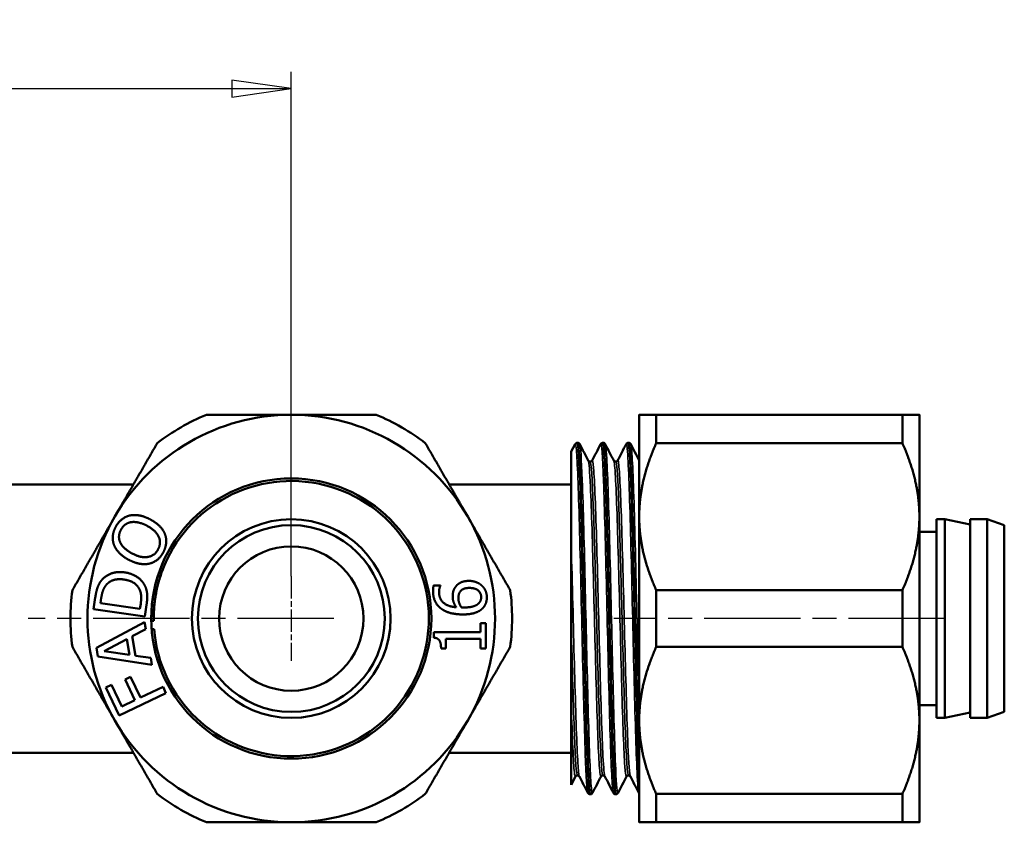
# Model space of a CAD drawing. Header units: millimetres. Extents: x -266 to 896, y -69 to 356.
# Tile 4 of 14: x 54 to 112, y 110 to 158. Entities that reach past the tile are written whole.
import ezdxf

# ---------------------------------------------------------------- set-up
doc = ezdxf.new("R2010")
doc.units = ezdxf.units.MM
doc.linetypes.add('CHAIN', pattern=[0.7087, 0.4724, -0.0591, 0.1181, -0.0591])
for name, color, linetype, lineweight in [('Видимые тонкие (ГОСТ)', 7, 'Continuous', 35), ('Видимый контур (ГОСТ)', 7, 'Continuous', 50), ('Маркер центра (ГОСТ)', 7, 'Continuous', 25), ('Осевая линия (ГОСТ)', 7, 'Continuous', 25), ('Размер (ГОСТ)', 7, 'Continuous', 25)]:
    doc.layers.add(name, color=color, linetype=linetype, lineweight=lineweight)
doc.styles.add('Обычный текст (ГОСТ)', font='GOST Common Italic.ttf')
doc.dimstyles.new('Обычный (ГОСТ)', dxfattribs={"dimtxt": 3.5, "dimasz": 3.5, "dimexe": 1, "dimexo": 0, "dimgap": 0.5, "dimtad": 1, "dimrnd": 1e-08, "dimtxsty": 'Обычный текст (ГОСТ)', "dimblk": 'Filled-1', "dimcen": 0.09, "dimdle": 15, "dimclrd": 256, "dimclre": 256, "dimclrt": 256, "dimazin": 2, "dimtfac": 0.714286, "dimtdec": 3, "dimtmove": 0, "dimatfit": 3, "dimfxl": 1, "dimtolj": 1, "dimlwd": 25, "dimlwe": 25, "dimarcsym": 0})

# ---------------------------------------------------------------- blocks, each defined once
blk = doc.blocks.new('Filled-1')
at = {"color": 0}
for p, q in [((0, 0), (-1, 0.143)), ((-1, 0.143), (-1, -0.143)), ((-1, 0), (0, 0)), ((-1, -0.143), (0, 0))]:
    blk.add_line(p, q, dxfattribs=at)
at = {"color": 0, "flags": 128}
blk.add_lwpolyline([(-1, -0.143), (0, 0), (-1, 0.143), (-1, -0.143)], dxfattribs=at)
at = {"color": 0}
blk.add_solid([(-1, -0.143), (0, 0), (-1, 0.143), (-1, -0.143)], dxfattribs=at)
blk = doc.blocks.new('*D10')
at = {"layer": 'Defpoints', "color": 0, "linetype": 'Continuous', "transparency": 16777216}
for p in [(69.702, 153.499), (27.716, 127.794), (69.702, 124.794)]:
    blk.add_point(p, dxfattribs=at)
at = {"layer": 'Размер (ГОСТ)', "linetype": 'Continuous', "lineweight": 25, "transparency": 16777216}
for p, q in [((27.716, 127.794), (27.716, 154.499)), ((69.702, 124.794), (69.702, 154.499)), ((31.216, 153.499), (66.202, 153.499))]:
    blk.add_line(p, q, dxfattribs=at)
at = {"layer": 'Размер (ГОСТ)', "linetype": 'Continuous', "lineweight": 25, "transparency": 16777216, "xscale": 3.5, "yscale": 3.5, "zscale": 3.5, "rotation": 180}
blk.add_blockref('Filled-1', (27.716, 153.499), dxfattribs=at)
at = {"layer": 'Размер (ГОСТ)', "linetype": 'Continuous', "lineweight": 25, "transparency": 16777216, "xscale": 3.5, "yscale": 3.5, "zscale": 3.5}
blk.add_blockref('Filled-1', (69.702, 153.499), dxfattribs=at)
at = {"layer": 'Размер (ГОСТ)', "linetype": 'Continuous', "lineweight": 25, "transparency": 16777216, "insert": (46.112, 157.499), "char_height": 3.5, "attachment_point": 1, "style": 'Обычный текст (ГОСТ)'}
blk.add_mtext('\\A1;42', dxfattribs=at)

msp = doc.modelspace()

# ---------------------------------------------------------------- linework, layer by layer
at = {"layer": 'Видимые тонкие (ГОСТ)'}
for points, knots in [([(87.167, 112.031), (87.116, 112.135), (87.065, 112.947), (87.014, 114.333), (86.955, 115.949), (86.895, 118.328), (86.836, 120.859), (86.776, 123.408), (86.716, 126.084), (86.656, 128.192), (86.597, 130.288), (86.537, 131.8), (86.478, 132.339), (86.457, 132.524), (86.437, 132.594), (86.416, 132.553)], [45.597739, 45.597739, 45.597739, 45.597739, 46.237557, 46.237557, 46.237557, 46.98381, 46.98381, 46.98381, 47.735204, 47.735204, 47.735204, 48.482452, 48.482452, 48.482452, 48.739331, 48.739331, 48.739331, 48.739331]), ([(87.44, 112.036), (87.417, 111.991), (87.395, 112.081), (87.372, 112.311), (87.312, 112.919), (87.253, 114.501), (87.193, 116.647), (87.133, 118.787), (87.074, 121.467), (87.014, 123.993), (86.955, 126.514), (86.895, 128.858), (86.836, 130.422), (86.787, 131.708), (86.738, 132.456), (86.689, 132.556)], [39.225263, 39.225263, 39.225263, 39.225263, 39.508908, 39.508908, 39.508908, 40.258872, 40.258872, 40.258872, 41.006808, 41.006808, 41.006808, 41.753061, 41.753061, 41.753061, 42.366855, 42.366855, 42.366855, 42.366855]), ([(88.669, 112.033), (88.654, 112.06), (88.639, 112.144), (88.624, 112.288), (88.565, 112.874), (88.505, 114.436), (88.445, 116.571), (88.385, 118.703), (88.326, 121.382), (88.266, 123.917), (88.206, 126.448), (88.147, 128.808), (88.087, 130.387), (88.031, 131.882), (87.974, 132.664), (87.918, 132.559)], [39.314554, 39.314554, 39.314554, 39.314554, 39.499586, 39.499586, 39.499586, 40.249978, 40.249978, 40.249978, 40.999278, 40.999278, 40.999278, 41.747576, 41.747576, 41.747576, 42.456146, 42.456146, 42.456146, 42.456146]), ([(88.941, 112.033), (88.896, 111.952), (88.85, 112.434), (88.804, 113.431), (88.744, 114.734), (88.684, 116.901), (88.624, 119.369), (88.565, 121.833), (88.505, 124.571), (88.445, 126.872), (88.385, 129.169), (88.326, 131.008), (88.266, 131.912), (88.241, 132.292), (88.216, 132.505), (88.191, 132.551)], [32.942078, 32.942078, 32.942078, 32.942078, 33.517265, 33.517265, 33.517265, 34.268837, 34.268837, 34.268837, 35.019228, 35.019228, 35.019228, 35.768529, 35.768529, 35.768529, 36.08367, 36.08367, 36.08367, 36.08367]), ([(90.17, 112.036), (90.134, 112.108), (90.098, 112.519), (90.063, 113.252), (90.003, 114.468), (89.943, 116.557), (89.884, 118.981), (89.824, 121.403), (89.765, 124.135), (89.705, 126.473), (89.646, 128.81), (89.586, 130.729), (89.527, 131.737), (89.491, 132.345), (89.455, 132.618), (89.419, 132.552)], [33.031368, 33.031368, 33.031368, 33.031368, 33.48163, 33.48163, 33.48163, 34.229201, 34.229201, 34.229201, 34.976336, 34.976336, 34.976336, 35.723058, 35.723058, 35.723058, 36.172961, 36.172961, 36.172961, 36.172961]), ([(90.189, 116.918), (90.147, 118.459), (90.105, 120.247), (90.063, 122.053), (90.003, 124.613), (89.943, 127.183), (89.884, 129.101), (89.824, 131.018), (89.765, 132.264), (89.705, 132.519), (89.701, 132.537), (89.697, 132.551), (89.692, 132.559)], [27.723443, 27.723443, 27.723443, 27.723443, 28.250881, 28.250881, 28.250881, 28.998451, 28.998451, 28.998451, 29.745587, 29.745587, 29.745587, 29.800485, 29.800485, 29.800485, 29.800485]), ([(88.168, 112.998), (88.13, 113.072), (88.093, 113.474), (88.056, 114.186), (87.995, 115.356), (87.934, 117.349), (87.873, 119.628), (87.812, 121.903), (87.751, 124.439), (87.69, 126.551), (87.628, 128.721), (87.565, 130.418), (87.503, 131.164), (87.474, 131.505), (87.445, 131.645), (87.417, 131.589)], [39.31915, 39.31915, 39.31915, 39.31915, 39.784607, 39.784607, 39.784607, 40.550398, 40.550398, 40.550398, 41.315332, 41.315332, 41.315332, 42.100955, 42.100955, 42.100955, 42.460743, 42.460743, 42.460743, 42.460743]), ([(89.669, 112.994), (89.621, 113.092), (89.574, 113.741), (89.526, 114.857), (89.465, 116.287), (89.405, 118.467), (89.344, 120.812), (89.283, 123.155), (89.222, 125.637), (89.161, 127.589), (89.099, 129.575), (89.037, 130.991), (88.975, 131.444), (88.956, 131.582), (88.937, 131.63), (88.918, 131.592)], [33.035965, 33.035965, 33.035965, 33.035965, 33.63283, 33.63283, 33.63283, 34.397695, 34.397695, 34.397695, 35.162169, 35.162169, 35.162169, 35.939554, 35.939554, 35.939554, 36.177557, 36.177557, 36.177557, 36.177557]), ([(87.941, 112.998), (87.918, 112.952), (87.896, 113.029), (87.873, 113.234), (87.812, 113.785), (87.751, 115.258), (87.69, 117.255), (87.628, 119.307), (87.565, 121.89), (87.503, 124.273), (87.441, 126.61), (87.38, 128.73), (87.319, 130.053), (87.276, 130.976), (87.233, 131.505), (87.19, 131.592)], [39.220666, 39.220666, 39.220666, 39.220666, 39.504239, 39.504239, 39.504239, 40.269173, 40.269173, 40.269173, 41.054796, 41.054796, 41.054796, 41.825125, 41.825125, 41.825125, 42.362259, 42.362259, 42.362259, 42.362259]), ([(88.054, 113.056), (88.05, 113.055), (88.045, 113.06), (88.041, 113.07), (87.98, 113.204), (87.918, 114.285), (87.857, 116.02), (87.796, 117.752), (87.735, 120.118), (87.674, 122.478), (87.612, 124.871), (87.55, 127.23), (87.488, 128.902), (87.427, 130.563), (87.366, 131.528), (87.304, 131.533), (87.304, 131.533), (87.304, 131.533), (87.304, 131.533)], [39.269908, 39.269908, 39.269908, 39.269908, 39.326877, 39.326877, 39.326877, 40.094158, 40.094158, 40.094158, 40.860587, 40.860587, 40.860587, 41.637669, 41.637669, 41.637669, 42.409374, 42.409374, 42.409374, 42.411501, 42.411501, 42.411501, 42.411501]), ([(89.443, 112.998), (89.41, 112.936), (89.377, 113.133), (89.344, 113.592), (89.283, 114.439), (89.222, 116.168), (89.161, 118.314), (89.099, 120.496), (89.037, 123.085), (88.975, 125.364), (88.914, 127.626), (88.852, 129.556), (88.791, 130.627), (88.758, 131.202), (88.725, 131.525), (88.692, 131.59)], [32.937481, 32.937481, 32.937481, 32.937481, 33.351536, 33.351536, 33.351536, 34.11601, 34.11601, 34.11601, 34.893395, 34.893395, 34.893395, 35.664869, 35.664869, 35.664869, 36.079074, 36.079074, 36.079074, 36.079074]), ([(89.556, 113.059), (89.541, 113.057), (89.527, 113.105), (89.513, 113.206), (89.452, 113.63), (89.39, 114.983), (89.329, 116.9), (89.268, 118.815), (89.207, 121.271), (89.146, 123.607), (89.085, 125.967), (89.023, 128.177), (88.961, 129.627), (88.909, 130.852), (88.857, 131.524), (88.805, 131.531)], [32.986723, 32.986723, 32.986723, 32.986723, 33.167638, 33.167638, 33.167638, 33.934037, 33.934037, 33.934037, 34.700047, 34.700047, 34.700047, 35.474423, 35.474423, 35.474423, 36.128316, 36.128316, 36.128316, 36.128316]), ([(86.666, 112.999), (86.637, 113.055), (86.607, 113.318), (86.578, 113.785), (86.517, 114.75), (86.456, 116.577), (86.395, 118.775), (86.334, 120.973), (86.273, 123.519), (86.212, 125.726), (86.204, 126.012), (86.196, 126.293), (86.189, 126.566)], [45.602335, 45.602335, 45.602335, 45.602335, 45.972047, 45.972047, 45.972047, 46.736435, 46.736435, 46.736435, 47.501224, 47.501224, 47.501224, 47.60032, 47.60032, 47.60032, 47.60032]), ([(86.553, 113.056), (86.494, 113.06), (86.436, 113.921), (86.377, 115.438), (86.314, 117.068), (86.251, 119.434), (86.189, 121.863)], [45.553093, 45.553093, 45.553093, 45.553093, 46.287746, 46.287746, 46.287746, 47.07724, 47.07724, 47.07724, 47.07724]), ([(86.44, 112.995), (86.425, 112.964), (86.41, 112.987), (86.395, 113.067), (86.334, 113.391), (86.273, 114.655), (86.212, 116.518), (86.204, 116.76), (86.196, 117.01), (86.189, 117.27)], [45.503852, 45.503852, 45.503852, 45.503852, 45.690276, 45.690276, 45.690276, 46.455065, 46.455065, 46.455065, 46.554161, 46.554161, 46.554161, 46.554161])]:
    msp.add_open_spline(points, degree=3, knots=knots, dxfattribs=at)
at = {"layer": 'Видимый контур (ГОСТ)'}
for p, q in [((90.189, 134.294), (90.189, 128.294)), ((91.189, 132.624), (91.189, 134.294)), ((105.689, 134.294), (91.189, 134.294)), ((105.689, 134.294), (105.689, 132.624)), ((106.689, 128.294), (106.689, 134.294)), ((86.189, 132.122), (86.416, 132.559)), ((86.545, 132.645), (86.56, 132.645)), ((88.047, 132.645), (88.062, 132.645)), ((89.548, 132.645), (89.563, 132.645)), ((105.689, 132.624), (91.189, 132.624)), ((86.189, 126.566), (86.189, 132.122)), ((53.216, 130.194), (60.407, 130.194)), ((78.998, 130.194), (86.189, 130.194)), ((90.189, 128.294), (90.189, 116.294)), ((106.689, 116.294), (106.689, 128.294)), ((107.689, 128.144), (107.689, 116.444)), ((108.189, 128.144), (107.689, 128.144)), ((108.189, 128.144), (108.189, 116.444)), ((109.679, 127.83), (108.189, 128.144)), ((109.679, 128.144), (109.679, 116.444)), ((110.687, 128.144), (109.679, 128.144)), ((110.687, 128.144), (110.687, 116.444)), ((111.689, 127.794), (110.687, 128.144)), ((111.689, 127.794), (111.689, 116.794)), ((107.689, 127.394), (106.689, 127.394)), ((86.189, 121.863), (86.189, 126.566)), ((61.995, 124.785), (61.837, 124.785)), ((61.935, 125.076), (62.095, 125.076)), ((61.813, 124.13), (61.659, 124.13)), ((61.731, 124.421), (61.886, 124.421)), ((78.09, 124.247), (78.483, 124.247)), ((78.483, 124.247), (78.483, 124.23)), ((58.063, 122.847), (58.162, 123.534)), ((58.512, 123.504), (58.468, 123.198)), ((61.585, 123.766), (61.737, 123.766)), ((91.189, 120.624), (91.189, 123.964)), ((105.689, 123.964), (91.189, 123.964)), ((105.689, 123.964), (105.689, 120.624)), ((58.468, 123.198), (60.791, 122.863)), ((60.791, 122.863), (60.835, 123.169)), ((61.18, 123.107), (61.08, 122.412)), ((61.493, 123.111), (61.644, 123.111)), ((61.689, 123.475), (61.537, 123.475)), ((61.08, 122.412), (58.063, 122.847)), ((61.454, 122.455), (61.604, 122.455)), ((61.619, 122.819), (61.469, 122.819)), ((58.231, 120.56), (61.062, 122.088)), ((61.062, 122.088), (61.134, 121.667)), ((61.603, 122.164), (61.453, 122.164)), ((80.842, 122.024), (81.153, 122.024)), ((80.842, 121.483), (80.842, 122.024)), ((81.153, 122.024), (81.153, 120.537)), ((86.189, 117.27), (86.189, 121.863)), ((61.134, 121.667), (60.341, 121.25)), ((60.341, 121.25), (60.538, 120.103)), ((61.626, 121.671), (61.476, 121.671)), ((78.095, 121.483), (80.842, 121.483)), ((78.095, 121.167), (78.095, 121.483)), ((60.019, 121.082), (58.684, 120.374)), ((60.178, 120.154), (60.019, 121.082)), ((78.799, 121.09), (78.799, 120.537)), ((80.842, 121.09), (78.799, 121.09)), ((80.842, 120.537), (80.842, 121.09)), ((105.689, 120.624), (91.189, 120.624)), ((58.316, 120.068), (58.231, 120.56)), ((61.494, 119.571), (58.316, 120.068)), ((58.684, 120.374), (60.178, 120.154)), ((60.538, 120.103), (61.424, 119.975)), ((78.799, 120.537), (78.52, 120.537)), ((81.153, 120.537), (80.842, 120.537)), ((61.424, 119.975), (61.494, 119.571)), ((59.914, 118.708), (60.239, 118.864)), ((60.239, 118.864), (60.824, 117.638)), ((58.787, 118.236), (59.112, 118.392)), ((59.112, 118.392), (59.723, 117.112)), ((60.499, 117.482), (59.914, 118.708)), ((59.572, 116.591), (58.787, 118.236)), ((62.323, 117.904), (59.572, 116.591)), ((60.824, 117.638), (62.148, 118.269)), ((62.148, 118.269), (62.323, 117.904)), ((59.723, 117.112), (60.499, 117.482)), ((86.189, 112.509), (86.189, 117.27)), ((107.689, 117.194), (106.689, 117.194)), ((109.679, 116.758), (108.189, 116.444)), ((111.689, 116.794), (110.687, 116.444)), ((90.189, 116.294), (90.189, 110.294)), ((106.689, 110.294), (106.689, 116.294)), ((108.189, 116.444), (107.689, 116.444)), ((110.687, 116.444), (109.679, 116.444)), ((53.216, 114.394), (60.407, 114.394)), ((78.998, 114.394), (86.189, 114.394)), ((86.44, 112.99), (86.189, 112.509)), ((87.296, 111.943), (87.311, 111.943)), ((88.797, 111.943), (88.813, 111.943)), ((91.189, 110.294), (91.189, 111.964)), ((105.689, 111.964), (91.189, 111.964)), ((105.689, 111.964), (105.689, 110.294)), ((105.689, 110.294), (91.189, 110.294))]:
    msp.add_line(p, q, dxfattribs=at)
for radius in [8.25, 5.85, 5.5, 4.25]:
    msp.add_circle((69.702, 122.294), radius, dxfattribs=at)
for radius, start, end in [(12, 90, 150), (13, 112.61986, 127.38014), (12, 30, 90), (13, 52.61986, 67.38014), (8.1, 184.41475, 159.91339), (12, 150, 210), (12, 330, 30), (8.1, 162.09181, 164.7781), (8.1, 159.91339, 162.09181), (8.1, 166.90241, 169.53262), (8.1, 164.7781, 166.90241), (13, 172.61986, 187.38014), (8.1, 169.53262, 171.62056), (13, 352.61986, 7.38014), (8.1, 174.21514, 176.282), (8.1, 171.62056, 174.21514), (8.1, 178.8591, 180.91886), (8.1, 176.282, 178.8591), (12, 210, 270), (12, 270, 330), (13, 232.61986, 247.38014), (13, 292.61986, 307.38014)]:
    msp.add_arc((69.702, 122.294), radius, start, end, dxfattribs=at)
for points, weights in [([(64.702, 134.294), (67.302, 134.294), (69.702, 134.294)], [1.01668746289, 1.02910127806, 1]), ([(69.702, 134.294), (72.102, 134.294), (74.702, 134.294)], [1, 1.02910127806, 1.01668746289]), ([(90.189, 134.294), (90.189, 134.294), (91.189, 134.294)], [1, 1.02635516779, 1.01126873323]), ([(105.689, 134.294), (106.689, 134.294), (106.689, 134.294)], [1.01668746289, 1.02910127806, 1]), ([(59.31, 128.294), (60.51, 130.373), (61.81, 132.624)], [1, 1.02910127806, 1.01668746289]), ([(77.595, 132.624), (78.895, 130.373), (80.095, 128.294)], [1.01668746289, 1.02910127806, 1]), ([(91.189, 132.624), (90.189, 130.373), (90.189, 128.294)], [1.01126873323, 1.02635516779, 1]), ([(106.689, 128.294), (106.689, 130.373), (105.689, 132.624)], [1, 1.02910127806, 1.01668746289]), ([(56.81, 123.964), (58.11, 126.216), (59.31, 128.294)], [1.01668746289, 1.02910127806, 1]), ([(80.095, 128.294), (81.295, 126.216), (82.595, 123.964)], [1, 1.02910127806, 1.01668746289]), ([(90.189, 128.294), (90.189, 126.216), (91.189, 123.964)], [1, 1.02635516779, 1.01126873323]), ([(105.689, 123.964), (106.689, 126.216), (106.689, 128.294)], [1.01668746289, 1.02910127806, 1]), ([(59.31, 116.294), (58.11, 118.373), (56.81, 120.624)], [1, 1.02910127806, 1.01668746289]), ([(82.595, 120.624), (81.295, 118.373), (80.095, 116.294)], [1.01668746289, 1.02910127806, 1]), ([(91.189, 120.624), (90.189, 118.373), (90.189, 116.294)], [1.01126873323, 1.02635516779, 1]), ([(106.689, 116.294), (106.689, 118.373), (105.689, 120.624)], [1, 1.02910127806, 1.01668746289]), ([(61.81, 111.964), (60.51, 114.216), (59.31, 116.294)], [1.01668746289, 1.02910127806, 1]), ([(80.095, 116.294), (78.895, 114.216), (77.595, 111.964)], [1, 1.02910127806, 1.01668746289]), ([(90.189, 116.294), (90.189, 114.216), (91.189, 111.964)], [1, 1.02635516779, 1.01126873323]), ([(105.689, 111.964), (106.689, 114.216), (106.689, 116.294)], [1.01668746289, 1.02910127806, 1]), ([(69.702, 110.294), (67.302, 110.294), (64.702, 110.294)], [1, 1.02910127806, 1.01668746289]), ([(74.702, 110.294), (72.102, 110.294), (69.702, 110.294)], [1.01668746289, 1.02910127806, 1]), ([(91.189, 110.294), (90.189, 110.294), (90.189, 110.294)], [1.01126873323, 1.02635516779, 1]), ([(106.689, 110.294), (106.689, 110.294), (105.689, 110.294)], [1, 1.02910127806, 1.01668746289])]:
    msp.add_rational_spline(points, weights, degree=2, dxfattribs=at)
for points, knots in [([(86.416, 132.559), (86.423, 132.571), (86.431, 132.586), (86.458, 132.612), (86.47, 132.622), (86.502, 132.638), (86.523, 132.644), (86.545, 132.645)], [0, 0, 0, 0, 0.02323572, 0.02323572, 0.03532032, 0.03532032, 0.04783311, 0.04783311, 0.04783311, 0.04783311]), ([(86.545, 132.645), (86.546, 132.645), (86.546, 132.645), (86.547, 132.645), (86.607, 132.624), (86.666, 131.591), (86.726, 129.813), (86.786, 128.036), (86.846, 125.534), (86.905, 122.953), (86.965, 120.374), (87.025, 117.743), (87.084, 115.742), (87.144, 113.742), (87.204, 112.391), (87.263, 112.039), (87.274, 111.975), (87.285, 111.944), (87.296, 111.946)], [-48.695817, -48.695817, -48.695817, -48.695817, -48.686629, -48.686629, -48.686629, -47.936971, -47.936971, -47.936971, -47.187605, -47.187605, -47.187605, -46.438526, -46.438526, -46.438526, -45.689728, -45.689728, -45.689728, -45.553093, -45.553093, -45.553093, -45.553093]), ([(87.311, 111.951), (87.28, 111.95), (87.249, 112.209), (87.218, 112.726), (87.158, 113.71), (87.099, 115.617), (87.039, 117.956), (86.98, 120.291), (86.92, 123.032), (86.861, 125.478), (86.801, 127.943), (86.741, 130.083), (86.682, 131.341), (86.641, 132.192), (86.601, 132.634), (86.56, 132.639)], [39.268777, 39.268777, 39.268777, 39.268777, 39.661471, 39.661471, 39.661471, 40.408294, 40.408294, 40.408294, 41.153393, 41.153393, 41.153393, 41.904102, 41.904102, 41.904102, 42.411501, 42.411501, 42.411501, 42.411501]), ([(86.561, 132.645), (86.591, 132.644), (86.619, 132.632), (86.649, 132.611), (86.658, 132.603), (86.677, 132.581), (86.684, 132.57), (86.689, 132.559)], [0, 0, 0, 0, 0.01735432, 0.01735432, 0.02808251, 0.02808251, 0.04781421, 0.04781421, 0.04781421, 0.04781421]), ([(87.918, 132.559), (87.924, 132.571), (87.932, 132.586), (87.959, 132.612), (87.971, 132.622), (88.004, 132.638), (88.025, 132.644), (88.046, 132.645)], [0, 0, 0, 0, 0.02323572, 0.02323572, 0.03532032, 0.03532032, 0.04783311, 0.04783311, 0.04783311, 0.04783311]), ([(88.046, 132.638), (88.083, 132.637), (88.12, 132.273), (88.157, 131.561), (88.217, 130.413), (88.276, 128.37), (88.336, 125.958), (88.395, 123.548), (88.455, 120.794), (88.514, 118.405), (88.574, 116.017), (88.633, 114.019), (88.693, 112.924), (88.727, 112.28), (88.762, 111.953), (88.797, 111.951)], [-42.412632, -42.412632, -42.412632, -42.412632, -41.949762, -41.949762, -41.949762, -41.202535, -41.202535, -41.202535, -40.455551, -40.455551, -40.455551, -39.708805, -39.708805, -39.708805, -39.269908, -39.269908, -39.269908, -39.269908]), ([(88.062, 132.645), (88.092, 132.644), (88.12, 132.632), (88.151, 132.611), (88.159, 132.603), (88.179, 132.581), (88.185, 132.57), (88.191, 132.559)], [0, 0, 0, 0, 0.01735432, 0.01735432, 0.02808251, 0.02808251, 0.04781421, 0.04781421, 0.04781421, 0.04781421]), ([(88.813, 111.944), (88.758, 111.945), (88.702, 112.804), (88.647, 114.339), (88.587, 115.993), (88.527, 118.416), (88.468, 120.98), (88.408, 123.54), (88.349, 126.215), (88.289, 128.315), (88.229, 130.412), (88.17, 131.913), (88.11, 132.433), (88.094, 132.574), (88.078, 132.642), (88.062, 132.64)], [32.985592, 32.985592, 32.985592, 32.985592, 33.681054, 33.681054, 33.681054, 34.430212, 34.430212, 34.430212, 35.178272, 35.178272, 35.178272, 35.925321, 35.925321, 35.925321, 36.128316, 36.128316, 36.128316, 36.128316]), ([(89.419, 132.559), (89.426, 132.571), (89.434, 132.586), (89.461, 132.612), (89.473, 132.622), (89.505, 132.638), (89.526, 132.644), (89.548, 132.645)], [0, 0, 0, 0, 0.02323572, 0.02323572, 0.03532032, 0.03532032, 0.04783311, 0.04783311, 0.04783311, 0.04783311]), ([(89.548, 132.642), (89.56, 132.644), (89.572, 132.607), (89.584, 132.529), (89.643, 132.145), (89.703, 130.774), (89.762, 128.767), (89.821, 126.76), (89.881, 124.138), (89.94, 121.573), (90, 119.008), (90.059, 116.526), (90.118, 114.763), (90.142, 114.066), (90.165, 113.484), (90.189, 113.034)], [-36.129446, -36.129446, -36.129446, -36.129446, -35.978448, -35.978448, -35.978448, -35.233015, -35.233015, -35.233015, -34.487782, -34.487782, -34.487782, -33.742744, -33.742744, -33.742744, -33.448421, -33.448421, -33.448421, -33.448421]), ([(90.189, 113.346), (90.15, 114.179), (90.112, 115.35), (90.074, 116.747), (90.015, 118.921), (89.955, 121.621), (89.896, 124.154), (89.836, 126.685), (89.777, 129.024), (89.717, 130.57), (89.666, 131.905), (89.615, 132.637), (89.563, 132.644)], [27.229215, 27.229215, 27.229215, 27.229215, 27.708772, 27.708772, 27.708772, 28.455001, 28.455001, 28.455001, 29.200795, 29.200795, 29.200795, 29.84513, 29.84513, 29.84513, 29.84513]), ([(89.564, 132.645), (89.594, 132.644), (89.622, 132.632), (89.652, 132.611), (89.661, 132.603), (89.68, 132.581), (89.687, 132.57), (89.692, 132.559)], [0, 0, 0, 0, 0.01735432, 0.01735432, 0.02808251, 0.02808251, 0.04781421, 0.04781421, 0.04781421, 0.04781421]), ([(87.19, 131.598), (87.193, 131.593), (87.197, 131.584), (87.22, 131.562), (87.231, 131.553), (87.262, 131.539), (87.283, 131.533), (87.304, 131.533)], [0, 0, 0, 0, 0.02333996, 0.02333996, 0.03558328, 0.03558328, 0.04828219, 0.04828219, 0.04828219, 0.04828219]), ([(87.304, 131.533), (87.333, 131.533), (87.361, 131.545), (87.394, 131.567), (87.402, 131.577), (87.413, 131.59), (87.415, 131.595), (87.417, 131.598)], [0, 0, 0, 0, 0.01808098, 0.01808098, 0.03377038, 0.03377038, 0.04826135, 0.04826135, 0.04826135, 0.04826135]), ([(88.692, 131.598), (88.694, 131.593), (88.699, 131.584), (88.721, 131.562), (88.733, 131.553), (88.764, 131.539), (88.784, 131.533), (88.805, 131.533)], [0, 0, 0, 0, 0.02333996, 0.02333996, 0.03558328, 0.03558328, 0.04828219, 0.04828219, 0.04828219, 0.04828219]), ([(88.805, 131.533), (88.835, 131.533), (88.863, 131.545), (88.895, 131.567), (88.904, 131.577), (88.914, 131.59), (88.917, 131.595), (88.918, 131.598)], [0, 0, 0, 0, 0.01808098, 0.01808098, 0.03377038, 0.03377038, 0.04826135, 0.04826135, 0.04826135, 0.04826135]), ([(86.553, 113.055), (86.523, 113.055), (86.495, 113.044), (86.463, 113.022), (86.454, 113.012), (86.444, 112.998), (86.441, 112.993), (86.44, 112.99)], [0, 0, 0, 0, 0.01808098, 0.01808098, 0.03377038, 0.03377038, 0.04826135, 0.04826135, 0.04826135, 0.04826135]), ([(86.666, 112.99), (86.663, 112.995), (86.659, 113.005), (86.636, 113.026), (86.625, 113.035), (86.594, 113.05), (86.574, 113.055), (86.553, 113.055)], [0, 0, 0, 0, 0.02333996, 0.02333996, 0.03558328, 0.03558328, 0.04828219, 0.04828219, 0.04828219, 0.04828219]), ([(88.054, 113.055), (88.025, 113.055), (87.996, 113.044), (87.964, 113.022), (87.956, 113.012), (87.945, 112.998), (87.943, 112.993), (87.941, 112.99)], [0, 0, 0, 0, 0.01808098, 0.01808098, 0.03377038, 0.03377038, 0.04826135, 0.04826135, 0.04826135, 0.04826135]), ([(88.168, 112.99), (88.165, 112.995), (88.161, 113.005), (88.138, 113.026), (88.127, 113.035), (88.096, 113.05), (88.075, 113.055), (88.054, 113.055)], [0, 0, 0, 0, 0.02333996, 0.02333996, 0.03558328, 0.03558328, 0.04828219, 0.04828219, 0.04828219, 0.04828219]), ([(89.556, 113.055), (89.526, 113.055), (89.498, 113.044), (89.466, 113.022), (89.457, 113.012), (89.447, 112.998), (89.444, 112.993), (89.443, 112.99)], [0, 0, 0, 0, 0.01808098, 0.01808098, 0.03377038, 0.03377038, 0.04826135, 0.04826135, 0.04826135, 0.04826135]), ([(89.669, 112.99), (89.666, 112.995), (89.662, 113.005), (89.639, 113.026), (89.628, 113.035), (89.597, 113.05), (89.577, 113.055), (89.556, 113.055)], [0, 0, 0, 0, 0.02333996, 0.02333996, 0.03558328, 0.03558328, 0.04828219, 0.04828219, 0.04828219, 0.04828219]), ([(87.296, 111.943), (87.265, 111.944), (87.238, 111.956), (87.207, 111.977), (87.199, 111.985), (87.179, 112.007), (87.172, 112.019), (87.167, 112.029)], [0, 0, 0, 0, 0.01735432, 0.01735432, 0.02808251, 0.02808251, 0.04781421, 0.04781421, 0.04781421, 0.04781421]), ([(87.44, 112.029), (87.434, 112.017), (87.426, 112.003), (87.399, 111.976), (87.387, 111.967), (87.354, 111.95), (87.333, 111.944), (87.311, 111.943)], [0, 0, 0, 0, 0.02323572, 0.02323572, 0.03532032, 0.03532032, 0.04783311, 0.04783311, 0.04783311, 0.04783311]), ([(88.797, 111.943), (88.767, 111.944), (88.739, 111.956), (88.709, 111.977), (88.7, 111.985), (88.681, 112.007), (88.674, 112.019), (88.669, 112.029)], [0, 0, 0, 0, 0.01735432, 0.01735432, 0.02808251, 0.02808251, 0.04781421, 0.04781421, 0.04781421, 0.04781421]), ([(88.941, 112.029), (88.935, 112.017), (88.927, 112.003), (88.9, 111.976), (88.888, 111.967), (88.856, 111.95), (88.835, 111.944), (88.813, 111.943)], [0, 0, 0, 0, 0.02323572, 0.02323572, 0.03532032, 0.03532032, 0.04783311, 0.04783311, 0.04783311, 0.04783311])]:
    msp.add_open_spline(points, degree=3, knots=knots, dxfattribs=at)
for points, degree in [([(86.689, 132.559), (86.856, 132.239), (87.023, 131.918), (87.19, 131.598)], 3), ([(87.417, 131.598), (87.584, 131.918), (87.751, 132.239), (87.918, 132.559)], 3), ([(88.191, 132.559), (88.358, 132.239), (88.525, 131.918), (88.692, 131.598)], 3), ([(88.918, 131.598), (89.085, 131.918), (89.252, 132.239), (89.419, 132.559)], 3), ([(89.692, 132.559), (89.858, 132.242), (90.023, 131.924), (90.189, 131.607)], 3), ([(59.354, 127.675), (59.498, 127.951), (59.921, 128.293), (60.174, 128.357)], 2), ([(60.174, 128.357), (60.433, 128.417), (61.048, 128.314), (61.386, 128.138)], 2), ([(61.386, 128.138), (61.714, 127.967), (62.16, 127.524), (62.258, 127.273)], 2), ([(59.268, 126.614), (59.17, 126.866), (59.213, 127.403), (59.354, 127.675)], 2), ([(60.258, 127.967), (60.062, 127.933), (59.765, 127.704), (59.667, 127.515)], 2), ([(61.191, 127.764), (60.924, 127.903), (60.449, 128.002), (60.258, 127.967)], 2), ([(61.862, 126.373), (62.057, 126.748), (61.723, 127.487), (61.191, 127.764)], 2), ([(59.667, 127.515), (59.565, 127.32), (59.548, 126.956), (59.635, 126.769)], 2), ([(62.258, 127.273), (62.36, 127.008), (62.31, 126.474), (62.172, 126.209)], 2), ([(60.142, 125.748), (59.803, 125.924), (59.373, 126.362), (59.268, 126.614)], 2), ([(59.635, 126.769), (59.717, 126.59), (60.074, 126.259), (60.337, 126.122)], 2), ([(60.337, 126.122), (60.87, 125.845), (61.668, 125.998), (61.862, 126.373)], 2), ([(62.172, 126.209), (62.03, 125.935), (61.616, 125.594), (61.351, 125.528)], 2), ([(61.351, 125.528), (61.09, 125.466), (60.475, 125.574), (60.142, 125.748)], 2), ([(58.558, 124.58), (58.793, 124.843), (59.477, 125.072), (59.917, 125.008)], 2), ([(59.917, 125.008), (60.33, 124.949), (60.947, 124.518), (61.092, 124.21)], 2), ([(58.162, 123.534), (58.224, 123.96), (58.42, 124.425), (58.558, 124.58)], 2), ([(58.808, 124.275), (58.689, 124.127), (58.551, 123.775), (58.512, 123.504)], 2), ([(59.852, 124.591), (59.505, 124.641), (58.98, 124.482), (58.808, 124.275)], 2), ([(60.754, 124.032), (60.643, 124.262), (60.204, 124.54), (59.852, 124.591)], 2), ([(61.092, 124.21), (61.203, 123.959), (61.233, 123.473), (61.18, 123.107)], 2), ([(78.048, 123.901), (78.048, 124.002), (78.068, 124.18), (78.09, 124.247)], 2), ([(78.483, 124.23), (78.453, 124.173), (78.401, 123.965), (78.401, 123.847)], 2), ([(79.207, 123.59), (79.207, 123.768), (79.278, 124.034), (79.387, 124.18)], 2), ([(79.387, 124.18), (79.513, 124.348), (79.903, 124.511), (80.165, 124.511)], 2), ([(80.182, 124.096), (79.995, 124.096), (79.74, 123.997), (79.651, 123.889)], 2), ([(80.165, 124.511), (80.4, 124.511), (80.797, 124.355), (80.931, 124.225)], 2), ([(80.884, 123.545), (80.884, 123.792), (80.533, 124.096), (80.182, 124.096)], 2), ([(80.931, 124.225), (81.072, 124.089), (81.217, 123.748), (81.217, 123.543)], 2), ([(60.835, 123.169), (60.873, 123.436), (60.846, 123.851), (60.754, 124.032)], 2), ([(78.54, 122.869), (78.308, 123.034), (78.048, 123.558), (78.048, 123.901)], 2), ([(78.401, 123.847), (78.401, 123.466), (78.915, 122.999), (79.419, 122.955)], 2), ([(79.419, 122.955), (79.318, 123.101), (79.207, 123.407), (79.207, 123.59)], 2), ([(79.651, 123.889), (79.587, 123.807), (79.545, 123.605), (79.545, 123.498)], 2), ([(79.545, 123.498), (79.545, 123.355), (79.632, 123.086), (79.713, 122.955)], 2), ([(80.711, 123.165), (80.807, 123.251), (80.884, 123.439), (80.884, 123.545)], 2), ([(81.217, 123.543), (81.217, 123.338), (81.079, 122.999), (80.941, 122.871)], 2), ([(79.713, 122.955), (79.758, 122.953), (79.842, 122.948), (79.906, 122.948)], 2), ([(79.906, 122.948), (80.222, 122.948), (80.61, 123.071), (80.711, 123.165)], 2), ([(79.814, 122.535), (79.417, 122.535), (78.777, 122.698), (78.54, 122.869)], 2), ([(80.941, 122.871), (80.775, 122.713), (80.219, 122.535), (79.814, 122.535)], 2), ([(78.52, 120.537), (78.52, 120.851), (78.342, 121.147), (78.095, 121.167)], 2), ([(87.167, 112.029), (87, 112.349), (86.833, 112.67), (86.666, 112.99)], 3), ([(87.941, 112.99), (87.774, 112.67), (87.607, 112.349), (87.44, 112.029)], 3), ([(88.669, 112.029), (88.502, 112.349), (88.335, 112.67), (88.168, 112.99)], 3), ([(89.443, 112.99), (89.276, 112.67), (89.108, 112.349), (88.941, 112.029)], 3), ([(90.17, 112.029), (90.003, 112.349), (89.836, 112.67), (89.669, 112.99)], 3), ([(90.189, 112), (90.18, 112.011), (90.174, 112.021), (90.17, 112.029)], 3)]:
    msp.add_open_spline(points, degree=degree, dxfattribs=at)
at = {"layer": 'Маркер центра (ГОСТ)', "linetype": 'CHAIN', "ltscale": 2.777527}
msp.add_line((69.702, 124.794), (69.702, 119.794), dxfattribs=at)
at = {"layer": 'Маркер центра (ГОСТ)', "linetype": 'CHAIN', "ltscale": 11.993792}
msp.add_line((72.202, 122.294), (54.202, 122.294), dxfattribs=at)
at = {"layer": 'Осевая линия (ГОСТ)', "linetype": 'CHAIN', "ltscale": 11.993792}
msp.add_line((108.189, 122.294), (88.689, 122.294), dxfattribs=at)

# ---------------------------------------------------------------- dimensions: what is measured, and where the dimension line sits
at = {"layer": 'Размер (ГОСТ)', "linetype": 'Continuous', "lineweight": 25}
dim = msp.add_linear_dim(base=(69.702, 153.499), p1=(27.716, 127.794), p2=(69.702, 124.794), angle=180, dimstyle='Обычный (ГОСТ)', override={"dimgap": 0.5, "dimdec": 0, "dimtol": 0, "dimlim": 0, "dimtp": 0, "dimtm": 0, "dimtdec": 3, "dimtofl": 0, "dimatfit": 1}, dxfattribs=at)
dim.commit()
dim.dimension.update_dxf_attribs({"geometry": '*D10', "text_midpoint": (48.709, 153.499), "dimtype": 160})

doc.saveas('drawing.dxf')
